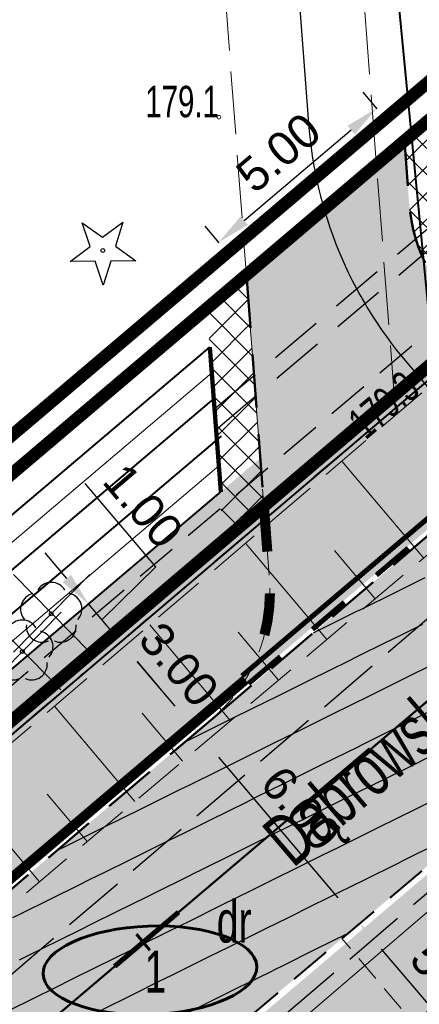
# Model space of a CAD drawing. Header units: metres. Extents: x 7429064 to 7431133, y 5709479 to 5714472.
# Tile 43 of 176: x 7429425.96 to 7429435.49, y 5709790.62 to 5709814.12. Entities that reach past the tile are written whole.
import ezdxf
from ezdxf.enums import TextEntityAlignment as Align

# ---------------------------------------------------------------- set-up
doc = ezdxf.new("R2010")
doc.units = ezdxf.units.M
for name, pattern in [('1', [0]), ('12', [3, 1, -1, 0, -1]), ('2_BUBZ02', [1.75, 1.25, -0.5]), ('2_KTCR01', [1.5, 1, -0.5]), ('2_KTJZ01', [2, 1.5, -0.5]), ('2_KTPL01', [2, 1.5, -0.5]), ('3_1', [0]), ('3_BUBZ02', [1.75, 1.25, -0.5]), ('3_BUBZ02G', [1.75, 1.25, -0.5]), ('3_KTJZ01', [2, 1.5, -0.5]), ('3_KTPL01', [2, 1.5, -0.5]), ('4_KTJZ01', [2, 1.5, -0.5]), ('4_SUPW_01', [0]), ('7_1', [0]), ('7_SUPW_01', [0]), ('ACAD_ISO03W100', [30, 12, -18]), ('CENTER2', [1.125, 0.75, -0.125, 0.125, -0.125]), ('DASHED', [19.05, 12.7, -6.35]), ('DASHED2', [0.375, 0.25, -0.125]), ('HIDDEN', [0.375, 0.25, -0.125]), ('KRESKOWA', [19.05, 12.7, -6.35])]:
    doc.linetypes.add(name, pattern=pattern)
for name, color, linetype, lineweight in [('#proj. światłowód', 1, '2_KTCR01', 18), ('_1_HECZ_BITUM', 7, 'DASHED2', 18), ('_D_7_PAS DROGOWY-LINIA ROZGR TEREN INW', 222, 'HIDDEN', 50), ('_D_7_PAS DROGOWY_PODZIAL', 1, 'Continuous', 50), ('_D_7_TEREN NIEZBEDNY DLA OB_BUD', 252, 'HIDDEN', 50), ('_D_8_Wymiary', 7, 'Continuous', 20), ('_skarpy', 84, 'Continuous', 40), ('_wycinka_ZUDP', 1, 'Continuous', 30), ('BUBZ_L_1', 252, '2_BUBZ02', 18), ('D_1_KOCIE OCZKA', 7, 'Continuous', 50), ('D_1_LINIA_KRAWĘŻNIK_BET_20_30 WYN 0-2 CM', 5, 'HIDDEN', 40), ('D_1_LINIA_PALISADA_60 CM', 5, 'Continuous', 50), ('Dr-Krawędż nawierzchni', 250, 'DASHED2', 18), ('Dr-przepust', 32, 'ZYGZAK', 30), ('DZIAŁKI_ZRID', 5, 'ACAD_ISO03W100', 60), ('gaPoziome', 7, 'Continuous', 30), ('GMINA_L_0', 252, '12', 35), ('KRAWĘŻNIK BETONOWY 12_25 WYN 0 CM', 250, 'DASHED', 50), ('KTJZ_L_0', 252, '2_KTJZ01', 30), ('KTJZ_L_0_a', 252, '4_KTJZ01', 18), ('KTPL_L_0', 252, '2_KTPL01', 30), ('KTUL_E_T_0', 252, 'Continuous', 25), ('RTPW_T_0', 252, 'Continuous', 15), ('RTPW_T_0_a', 252, 'Continuous', 15), ('skarpa', 82, 'ŚLADY', 20), ('SUPW_L_0', 252, '4_SUPW_01', 18)]:
    doc.layers.add(name, color=color, linetype=linetype, lineweight=lineweight)
for name, color, linetype in [('_1_Mapa', 7, 'Continuous'), ('_1_X-REFY', 7, 'Continuous'), ('C-DROGI-SYTUACJA-ETYKIETY', 7, 'Continuous'), ('C-TEREN', 7, 'Continuous'), ('D_1_LINIA_OPIS_ZJAZDY', 7, 'Continuous'), ('zzz.gaHSDomyslna', 7, 'Continuous')]:
    doc.layers.add(name, color=color, linetype=linetype)
doc.layers.add('_Brudnopis', color=22, linetype='Continuous', lineweight=50, plot=False)
for name, color, linetype, lineweight, true_color, transparency in [('D_2_HECZ_DROGI KOSTKA', 7, 'Continuous', 13, 0xffbea8, 0.3), ('D_2_HECZ_JEZDNIA KR3- NOWA KONSTRUKCJA', 7, 'Continuous', 13, 0x99e6ff, 0.3), ('D_2_HECZ_JEZDNIA KR3- NOWA KONSTRUKCJA G4', 7, 'Continuous', 13, 0xbdbdbd, 0.3)]:
    doc.layers.add(name, color=color, linetype=linetype, lineweight=lineweight, true_color=true_color, transparency=transparency)
doc.layers.add('D_2_HECZ_ZJAZDY - KOSTKA BET', color=214, linetype='Continuous', lineweight=13, transparency=0.3)
for name, color, linetype, lineweight, true_color in [('DZIALKA_L_0', 7, '1', 40, 0x008000), ('DZIALKA_T_0', 7, 'Continuous', 40, 0x008000), ('HECZ DROGI ROWEROWE', 7, 'Continuous', 13, 0xff8a8a), ('OBOP_T_0_a', 7, 'Continuous', 30, 0x008000), ('OBOP_T_1_a', 7, 'Continuous', 30, 0x008000), ('UZYTKI_T_0', 7, 'Continuous', 18, 0x008000)]:
    doc.layers.add(name, color=color, linetype=linetype, lineweight=lineweight, true_color=true_color)
doc.styles.add('major_arial', font='arial.ttf')
doc.linetypes.add('ZYGZAK', pattern='A,0.00254,-5.08,[131,ltypeshp.shx,S=5.08,R=0,X=-5.08,Y=0],-10.16,[131,ltypeshp.shx,S=5.08,R=180,X=5.08,Y=0],-5.08', length=20.32254)
doc.linetypes.add('ŚLADY', pattern='A,3.81,[130,ltypeshp.shx,S=6.35,R=0,X=0,Y=0],3.81', length=7.62)
doc.dimstyles.new('major_500', dxfattribs={"dimtxt": 0.8, "dimasz": 0.8, "dimexe": 0.5, "dimexo": 1, "dimgap": 0.3, "dimtad": 1, "dimzin": 1, "dimdsep": 46, "dimtxsty": 'major_arial', "dimcen": 0, "dimse1": 1, "dimse2": 1, "dimaunit": 1, "dimadec": 1, "dimazin": 0, "dimtfac": 1, "dimtix": 1, "dimtmove": 0, "dimatfit": 3, "dimfxl": 2, "dimfxlon": 1, "dimtolj": 1, "dimarcsym": 0})

# ---------------------------------------------------------------- blocks, each defined once
blk = doc.blocks.new('*D16')
at = {"layer": '_D_8_Wymiary', "color": 0, "lineweight": -2, "transparency": 16777216}
for p, q in [((7429443.857, 5709795.611), (7429442.655, 5709797.027)), ((7429416.901, 5709774.519), (7429442.369, 5709796.128)), ((7429417.169, 5709772.966), (7429415.967, 5709774.382))]:
    blk.add_line(p, q, dxfattribs=at)
at = {"layer": '_D_8_Wymiary', "color": 0, "transparency": 16777216}
for points in [[(7429442.282, 5709796.23), (7429442.455, 5709796.026), (7429442.979, 5709796.646)], [(7429416.815, 5709774.62), (7429416.987, 5709774.417), (7429416.291, 5709774.001)]]:
    blk.add_solid(points, dxfattribs=at)
at = {"layer": 'Defpoints', "color": 0, "transparency": 16777216}
for p in [(7429442.979, 5709796.646), (7429444.504, 5709794.848), (7429417.816, 5709772.204)]:
    blk.add_point(p, dxfattribs=at)
at = {"layer": '_D_8_Wymiary', "color": 0, "transparency": 16777216, "insert": (7429428.744, 5709786.373), "char_height": 0.8, "attachment_point": 5, "rotation": 40.3144, "style": 'major_arial'}
blk.add_mtext('\\A1;14szt.x2.50\\P35.00', dxfattribs=at)
blk = doc.blocks.new('*D37')
at = {"layer": '_D_8_Wymiary', "color": 0, "lineweight": -2, "transparency": 16777216}
for p, q in [((7429434.488, 5709811.989), (7429434.151, 5709812.385)), ((7429431.315, 5709809.323), (7429433.865, 5709811.487)), ((7429430.718, 5709808.791), (7429430.382, 5709809.187))]:
    blk.add_line(p, q, dxfattribs=at)
at = {"layer": '_D_8_Wymiary', "color": 0, "transparency": 16777216}
for points in [[(7429433.778, 5709811.588), (7429433.951, 5709811.385), (7429434.475, 5709812.004)], [(7429431.229, 5709809.425), (7429431.402, 5709809.222), (7429430.705, 5709808.806)]]:
    blk.add_solid(points, dxfattribs=at)
at = {"layer": 'Defpoints', "color": 0, "transparency": 16777216}
for p in [(7429434.475, 5709812.004), (7429435.135, 5709811.226), (7429431.365, 5709808.028)]:
    blk.add_point(p, dxfattribs=at)
at = {"layer": '_D_8_Wymiary', "color": 0, "transparency": 16777216, "insert": (7429432.132, 5709810.945), "char_height": 0.8, "attachment_point": 5, "rotation": 40.3144, "style": 'major_arial'}
blk.add_mtext('\\A1;5.00', dxfattribs=at)
blk = doc.blocks.new('*D41')
at = {"layer": '_D_8_Wymiary', "color": 0, "lineweight": -2, "transparency": 16777216}
for p, q in [((7429430.185, 5709797.125), (7429429.803, 5709796.802)), ((7429430.702, 5709796.515), (7429433.549, 5709793.16)), ((7429434.067, 5709792.55), (7429433.685, 5709792.226))]:
    blk.add_line(p, q, dxfattribs=at)
at = {"layer": '_D_8_Wymiary', "color": 0, "transparency": 16777216}
for points in [[(7429430.804, 5709796.601), (7429430.601, 5709796.429), (7429430.185, 5709797.125)], [(7429433.651, 5709793.246), (7429433.447, 5709793.074), (7429434.067, 5709792.55)]]:
    blk.add_solid(points, dxfattribs=at)
at = {"layer": 'Defpoints', "color": 0, "transparency": 16777216}
for p in [(7429430.299, 5709797.222), (7429434.395, 5709792.829), (7429434.067, 5709792.55)]:
    blk.add_point(p, dxfattribs=at)
at = {"layer": '_D_8_Wymiary', "color": 0, "transparency": 16777216, "insert": (7429432.666, 5709795.296), "char_height": 0.8, "attachment_point": 5, "rotation": 310.3144, "style": 'major_arial'}
blk.add_mtext('\\A1;6.00', dxfattribs=at)
blk = doc.blocks.new('*D42')
at = {"layer": '_D_8_Wymiary', "color": 0, "lineweight": -2, "transparency": 16777216}
for p, q in [((7429434.067, 5709792.55), (7429433.685, 5709792.226)), ((7429434.584, 5709791.94), (7429436.784, 5709789.347)), ((7429437.302, 5709788.737), (7429436.92, 5709788.414))]:
    blk.add_line(p, q, dxfattribs=at)
at = {"layer": '_D_8_Wymiary', "color": 0, "transparency": 16777216}
for points in [[(7429434.686, 5709792.026), (7429434.483, 5709791.854), (7429434.067, 5709792.55)], [(7429436.886, 5709789.434), (7429436.682, 5709789.261), (7429437.302, 5709788.737)]]:
    blk.add_solid(points, dxfattribs=at)
at = {"layer": 'Defpoints', "color": 0, "transparency": 16777216}
for p in [(7429434.395, 5709792.829), (7429437.838, 5709789.192), (7429437.302, 5709788.737)]:
    blk.add_point(p, dxfattribs=at)
at = {"layer": '_D_8_Wymiary', "color": 0, "transparency": 16777216, "insert": (7429436.224, 5709791.102), "char_height": 0.8, "attachment_point": 5, "rotation": 310.3144, "style": 'major_arial'}
blk.add_mtext('\\A1;5.00', dxfattribs=at)
blk = doc.blocks.new('*D56')
at = {"layer": '_D_8_Wymiary', "color": 0, "lineweight": -2, "transparency": 16777216}
for p, q in [((7429428.244, 5709799.413), (7429428.625, 5709799.736)), ((7429429.667, 5709797.735), (7429428.761, 5709798.803)), ((7429430.185, 5709797.125), (7429429.803, 5709796.802))]:
    blk.add_line(p, q, dxfattribs=at)
at = {"layer": '_D_8_Wymiary', "color": 0, "transparency": 16777216}
for points in [[(7429428.863, 5709798.889), (7429428.66, 5709798.716), (7429428.244, 5709799.413)], [(7429429.769, 5709797.821), (7429429.565, 5709797.649), (7429430.185, 5709797.125)]]:
    blk.add_solid(points, dxfattribs=at)
at = {"layer": 'Defpoints', "color": 0, "transparency": 16777216}
for p in [(7429428.214, 5709799.387), (7429428.244, 5709799.413), (7429430.299, 5709797.222)]:
    blk.add_point(p, dxfattribs=at)
at = {"layer": '_D_8_Wymiary', "color": 0, "transparency": 16777216, "insert": (7429429.755, 5709798.727), "char_height": 0.8, "attachment_point": 5, "rotation": 310.3144, "style": 'major_arial'}
blk.add_mtext('\\A1;3.00', dxfattribs=at)
blk = doc.blocks.new('*D57')
at = {"layer": '_D_8_Wymiary', "color": 0, "lineweight": -2, "transparency": 16777216}
for p, q in [((7429429.203, 5709801.065), (7429427.521, 5709803.047)), ((7429427.079, 5709800.785), (7429426.562, 5709801.395)), ((7429427.92, 5709799.794), (7429429.203, 5709801.065)), ((7429427.597, 5709800.175), (7429427.978, 5709800.499)), ((7429428.244, 5709799.413), (7429427.597, 5709800.175)), ((7429428.244, 5709799.413), (7429427.597, 5709800.175)), ((7429428.244, 5709799.413), (7429428.625, 5709799.736)), ((7429428.761, 5709798.803), (7429429.279, 5709798.193))]:
    blk.add_line(p, q, dxfattribs=at)
at = {"layer": '_D_8_Wymiary', "color": 0, "transparency": 16777216}
for points in [[(7429427.181, 5709800.871), (7429426.978, 5709800.699), (7429427.597, 5709800.175)], [(7429428.863, 5709798.889), (7429428.66, 5709798.716), (7429428.244, 5709799.413)]]:
    blk.add_solid(points, dxfattribs=at)
at = {"layer": 'Defpoints', "color": 0, "transparency": 16777216}
for p in [(7429427.578, 5709800.159), (7429427.597, 5709800.175), (7429428.214, 5709799.387)]:
    blk.add_point(p, dxfattribs=at)
at = {"layer": '_D_8_Wymiary', "color": 0, "transparency": 16777216, "insert": (7429428.902, 5709802.514), "char_height": 0.8, "attachment_point": 5, "rotation": 310.3144, "style": 'major_arial'}
blk.add_mtext('\\A1;1.00', dxfattribs=at)
blk = doc.blocks.new('A$C59100B2D')
at = {"layer": '_wycinka_ZUDP'}
for points in [[(0.701, -0.713), (-0.701, 0.713)], [(-0.7, -0.713), (0.701, 0.713)]]:
    blk.add_lwpolyline(points, dxfattribs=at)
blk = doc.blocks.new('4_OBOP02_01')
at = {"linetype": 'Continuous'}
blk.add_circle((0, 0), 0.045, dxfattribs=at)
for centre, start, end in [((0, 0.375), 30.1401, 149.8599), ((-0.357, 0.116), 102.1445, 221.86), ((0.357, 0.116), 318.14, 77.8555), ((-0.22, -0.303), 174.1482, 293.8542), ((0.22, -0.303), 246.1458, 5.8518)]:
    blk.add_arc(centre, 0.375, start, end, dxfattribs=at)
blk = doc.blocks.new('4_OBOP01_01')
at = {"linetype": 'Continuous'}
for p, q in [((-0.3012, 0.09375), (-0.4937, 0.6621)), ((-0.4937, 0.6621), (-0.0039, 0.31545)), ((-0.0039, 0.31545), (0.4771, 0.67415)), ((0.4771, 0.67415), (0.2988, 0.1012)), ((-0.78225, -0.26495), (-0.3012, 0.09375)), ((0.2988, 0.1012), (0.7886, -0.24545)), ((-0.18225, -0.2575), (-0.78225, -0.26495)), ((0.01025, -0.82585), (-0.18225, -0.2575)), ((0.1886, -0.2529), (0.01025, -0.82585)), ((0.7886, -0.24545), (0.1886, -0.2529))]:
    blk.add_line(p, q, dxfattribs=at)
blk.add_circle((0, 0), 0.045, dxfattribs=at)
blk = doc.blocks.new('4_RTPW01')
at = {"linetype": 'Continuous'}
blk.add_circle((0, 0), 0.045, dxfattribs=at)
blk = doc.blocks.new('X-ref_MDCP_Szara')
at = {"layer": 'BUBZ_L_1', "linetype": '3_BUBZ02'}
blk.add_line((7429435.55, 5709805.21), (7429412.15, 5709785.26), dxfattribs=at)
at = {"layer": 'BUBZ_L_1', "linetype": '3_1'}
for p, q in [((7429435.592, 5709801.272), (7429433.643, 5709803.584)), ((7429433.284, 5709799.325), (7429431.344, 5709801.625)), ((7429434.436, 5709800.297), (7429433.464, 5709801.45)), ((7429430.987, 5709797.388), (7429429.058, 5709799.676)), ((7429432.134, 5709798.355), (7429431.167, 5709799.502)), ((7429428.703, 5709795.462), (7429426.785, 5709797.737)), ((7429429.844, 5709796.424), (7429428.882, 5709797.565)), ((7429426.431, 5709793.546), (7429424.523, 5709795.809)), ((7429427.566, 5709794.503), (7429426.609, 5709795.637))]:
    blk.add_line(p, q, dxfattribs=at)
at = {"layer": 'BUBZ_L_1', "linetype": '3_BUBZ02G'}
blk.add_line((7429414.08, 5709783.13), (7429437.25, 5709802.67), dxfattribs=at)
at = {"layer": 'DZIALKA_L_0', "linetype": '1'}
for q in [(7429432.35, 5709842.052), (7429307.84, 5709696.73)]:
    blk.add_line((7429435.86, 5709805.65), q, dxfattribs=at)
at = {"layer": 'GMINA_L_0', "linetype": '12'}
blk.add_line((7429307.84, 5709696.73), (7429435.86, 5709805.65), dxfattribs=at)
at = {"layer": 'KTJZ_L_0', "linetype": '3_KTJZ01'}
for p, q in [((7429414.99, 5709782.12), (7429437.99, 5709801.8)), ((7429441.05, 5709797.87), (7429418.51, 5709778.57))]:
    blk.add_line(p, q, dxfattribs=at)
at = {"layer": 'KTJZ_L_0_a', "linetype": '4_KTJZ01'}
for p, q in [((7429429.337, 5709834.82), (7429431.806, 5709802.201)), ((7429434.914, 5709804.845), (7429432.625, 5709834.82)), ((7429431.806, 5709802.201), (7429434.914, 5709804.845))]:
    blk.add_line(p, q, dxfattribs=at)
at = {"layer": 'KTPL_L_0', "linetype": '3_KTPL01'}
blk.add_line((7429441.05, 5709797.87), (7429418.51, 5709778.57), dxfattribs=at)
at = {"layer": 'SUPW_L_0', "linetype": '7_SUPW_01'}
blk.add_line((7429369.46, 5709736.3), (7429593.18, 5709927.23), dxfattribs=at)
at = {"layer": 'SUPW_L_0', "linetype": '7_1'}
blk.add_line((7429369.46, 5709736.3), (7429593.18, 5709927.23), dxfattribs=at)
at = {"layer": 'OBOP_T_0_a'}
blk.add_blockref('4_OBOP01_01', (7429427.94, 5709808.61), dxfattribs=at)
at = {"layer": 'OBOP_T_1_a'}
for p in [(7429426.71, 5709799.94), (7429426.02, 5709799.04)]:
    blk.add_blockref('4_OBOP02_01', p, dxfattribs=at)
at = {"layer": 'RTPW_T_0_a'}
blk.add_blockref('4_RTPW01', (7429430.71, 5709811.79), dxfattribs=at)
at = {"layer": 'DZIALKA_T_0', "width": 0.7}
blk.add_text('1', height=1, dxfattribs=at).set_placement((7429428.935, 5709791.9), align=Align.TOP_LEFT)
at = {"layer": 'KTUL_E_T_0', "width": 0.7}
blk.add_text('Dąbrowska', height=1.25, rotation=40.5459, dxfattribs=at).set_placement((7429434.398, 5709796.117), align=Align.MIDDLE)
at = {"layer": 'RTPW_T_0', "width": 0.7}
blk.add_text('179.3', height=0.75, rotation=40.2599, dxfattribs=at).set_placement((7429435.55, 5709805.21), align=Align.RIGHT)
at = {"layer": 'RTPW_T_0_a', "width": 0.7}
blk.add_text('179.1', height=0.75, dxfattribs=at).set_placement((7429430.71, 5709811.79), align=Align.RIGHT)
at = {"layer": 'UZYTKI_T_0', "width": 0.7}
blk.add_text('dr', height=1, dxfattribs=at).set_placement((7429430.657, 5709793.095), align=Align.TOP_LEFT)
blk = doc.blocks.new('X-ref_Oświetlenie i teletechnika')
at = {"layer": '#proj. światłowód', "lineweight": 30, "flags": 128}
blk.add_lwpolyline([(7429617.95, 5709967.85), (7429611.163, 5709956.371), (7429573.165, 5709923.859), (7429535.247, 5709891.397), (7429497.339, 5709858.957), (7429459.29, 5709826.673), (7429421.225, 5709794.375), (7429383.144, 5709762.063), (7429345.12, 5709729.801), (7429305.765, 5709699.935), (7429266.407, 5709683.285), (7429226.48, 5709664.88)], dxfattribs=at)
blk = doc.blocks.new('gaHSPos')
at = {"color": 0, "linetype": 'Continuous', "lineweight": 0}
blk.add_point((0, 0), dxfattribs=at)
blk = doc.blocks.new('*U213')
at = {"layer": 'zzz.gaHSDomyslna', "color": 140}
for points in [[(9.326, 8.07, 0.12, 0.12, 0), (-0.078, 0.092, 0.12, 0.12, 0)], [(7.703, 6.378, 0.12, 0.12, 0), (8.465, 7.025, 0.12, 0.12, 0)], [(6.178, 5.084, 0.12, 0.12, 0), (6.94, 5.731, 0.12, 0.12, 0)], [(4.653, 3.79, 0.12, 0.12, 0), (5.415, 4.437, 0.12, 0.12, 0)], [(3.128, 2.496, 0.12, 0.12, 0), (3.89, 3.143, 0.12, 0.12, 0)], [(1.603, 1.202, 0.12, 0.12, 0), (2.365, 1.849, 0.12, 0.12, 0)], [(0.078, -0.092, 0.12, 0.12, 0), (0.84, 0.555, 0.12, 0.12, 0)]]:
    blk.add_lwpolyline(points, format="xyseb", dxfattribs=at)
at = {"color": 140}
for p in [(9.403, 7.979), (0, 0)]:
    blk.add_blockref('gaHSPos', p, dxfattribs=at)
blk = doc.blocks.new('*U215')
at = {"layer": 'zzz.gaHSDomyslna', "color": 140}
for points in [[(0, 0, 0.24, 0.24, 0), (0.075, -0.997, 0.24, 0.24, 0)], [(0.137, -1.995, 0.24, 0.24, -0.062582), (0.006, -2.984, 0.24, 0.24, 0)]]:
    blk.add_lwpolyline(points, format="xyseb", dxfattribs=at)
at = {"color": 140}
for p in [(0, 0), (-0.286, -3.758)]:
    blk.add_blockref('gaHSPos', p, dxfattribs=at)
blk = doc.blocks.new('*U220')
at = {"layer": 'zzz.gaHSDomyslna', "color": 140}
for points in [[(27.45, 23.291, 0.12, 0.12, 0), (28.975, 24.585, 0.12, 0.12, 0)], [(22.875, 19.409, 0.12, 0.12, 0), (24.4, 20.703, 0.12, 0.12, 0)]]:
    blk.add_lwpolyline(points, format="xyseb", dxfattribs=at)
blk = doc.blocks.new('*U212')
at = {"layer": 'zzz.gaHSDomyslna', "color": 140}
blk.add_lwpolyline([(0, 0, 0.24, 0.24, 0.067069), (48.758, 31.23, 0.24, 0.24, 0), (144.584, 112.538, 0.24, 0.24, 0)], format="xyseb", dxfattribs=at)
at = {"color": 140}
blk.add_blockref('gaHSPos', (144.584, 112.538), dxfattribs=at)
blk = doc.blocks.new('spearator')
at = {"layer": 'D_1_KOCIE OCZKA'}
h = blk.add_hatch(color=12, dxfattribs=at)
h.dxf.hatch_style = 1
edge = h.paths.add_edge_path()
edge.add_line((7429810.877, 5710121.625), (7429811.641, 5710122.271))
edge.add_arc((7429811.592, 5710122.328), 0.075, 310.2315, 490.2315)
edge.add_line((7429811.544, 5710122.386), (7429810.781, 5710121.74))
edge.add_arc((7429810.829, 5710121.683), 0.075, 130.2315, 310.2315)
at = {"layer": 'D_1_KOCIE OCZKA', "lineweight": 18, "flags": 128}
blk.add_lwpolyline([(7429810.877, 5710121.625), (7429811.641, 5710122.271, 1), (7429811.544, 5710122.386), (7429810.781, 5710121.74, 1)], format="xyb", close=True, dxfattribs=at)
blk = doc.blocks.new('X-ref_SOR')
at = {"layer": 'D_1_KOCIE OCZKA', "rotation": 0.06988272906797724}
for p in [(6589.759, -9381.785), (6586.25, -9384.76)]:
    blk.add_blockref('spearator', p, dxfattribs=at)
at = {"layer": 'gaPoziome'}
for name, p in [('*U220', (7429405.348, 5709772.117)), ('*U213', (7429431.338, 5709798.366)), ('*U215', (7429431.79, 5709802.421)), ('*U212', (7429286.754, 5709685.827))]:
    blk.add_blockref(name, p, dxfattribs=at)
blk = doc.blocks.new('x-ref_warstwice')
at = {"layer": 'C-TEREN', "color": 46, "linetype": 'Continuous', "lineweight": 30}
for p, q in [((7429435.08, 5709799.45, 179.9), (7429435.574, 5709799.695, 179.9)), ((7429434.65, 5709799.237, 179.9), (7429435.08, 5709799.45, 179.9)), ((7429434.073, 5709798.951, 179.9), (7429434.65, 5709799.237, 179.9)), ((7429433.727, 5709798.78, 179.9), (7429434.073, 5709798.951, 179.9)), ((7429432.804, 5709798.323, 179.9), (7429433.434, 5709798.635, 179.9)), ((7429433.434, 5709798.635, 179.9), (7429433.727, 5709798.78, 179.9)), ((7429432.059, 5709797.954, 179.9), (7429432.804, 5709798.323, 179.9)), ((7429431.052, 5709797.455, 179.9), (7429431.88, 5709797.865, 179.9)), ((7429431.88, 5709797.865, 179.9), (7429432.059, 5709797.954, 179.9)), ((7429430.876, 5709797.368, 179.9), (7429430.957, 5709797.408, 179.9)), ((7429430.957, 5709797.408, 179.9), (7429431.052, 5709797.455, 179.9)), ((7429430.034, 5709796.95, 179.9), (7429430.876, 5709797.368, 179.9)), ((7429429.902, 5709796.885, 179.9), (7429430.034, 5709796.95, 179.9)), ((7429435.965, 5709794.474, 180), (7429435.115, 5709794.053, 180)), ((7429434.959, 5709793.975, 180), (7429434.192, 5709793.595, 180)), ((7429435.115, 5709794.053, 180), (7429434.959, 5709793.975, 180)), ((7429434.192, 5709793.595, 180), (7429433.543, 5709793.274, 180)), ((7429433.543, 5709793.274, 180), (7429433.269, 5709793.138, 180)), ((7429432.945, 5709792.977, 180), (7429432.345, 5709792.68, 180)), ((7429433.269, 5709793.138, 180), (7429432.945, 5709792.977, 180)), ((7429432.345, 5709792.68, 180), (7429431.837, 5709792.429, 180)), ((7429431.422, 5709792.223, 180), (7429430.931, 5709791.98, 180)), ((7429431.837, 5709792.429, 180), (7429431.422, 5709792.223, 180)), ((7429430.499, 5709791.766, 180), (7429429.925, 5709791.481, 180)), ((7429430.931, 5709791.98, 180), (7429430.499, 5709791.766, 180)), ((7429429.575, 5709791.308, 180), (7429429.279, 5709791.162, 180)), ((7429429.925, 5709791.481, 180), (7429429.575, 5709791.308, 180)), ((7429429.279, 5709791.162, 180), (7429428.652, 5709790.851, 180)), ((7429428.652, 5709790.851, 180), (7429427.911, 5709790.484, 180))]:
    blk.add_line(p, q, dxfattribs=at)
at = {"layer": 'C-TEREN', "color": 42, "linetype": 'HIDDEN', "lineweight": 25, "ltscale": 10}
for points, elevation in [([(7429432.969, 5709799.487), (7429433.072, 5709799.538), (7429433.08, 5709799.543), (7429433.09, 5709799.548), (7429434.004, 5709800), (7429434.097, 5709800.046), (7429434.927, 5709800.457), (7429435.63, 5709800.806)], 179.88), ([(7429436.062, 5709798.854), (7429435.297, 5709798.475), (7429435.055, 5709798.355), (7429434.374, 5709798.018), (7429433.797, 5709797.732), (7429433.451, 5709797.56), (7429433.042, 5709797.357), (7429432.527, 5709797.103), (7429432.035, 5709796.859), (7429431.604, 5709796.645), (7429431.239, 5709796.464), (7429430.681, 5709796.188), (7429430.021, 5709795.861), (7429429.757, 5709795.73), (7429429.534, 5709795.62), (7429428.834, 5709795.273), (7429428.008, 5709794.864), (7429427.911, 5709794.816), (7429427.001, 5709794.365), (7429426.987, 5709794.358), (7429426.976, 5709794.352), (7429426.835, 5709794.283)], 179.92), ([(7429435.944, 5709797.712), (7429435.031, 5709797.26), (7429435.021, 5709797.255), (7429435.013, 5709797.251), (7429434.91, 5709797.2), (7429434.16, 5709796.828), (7429434.098, 5709796.798), (7429434.024, 5709796.761), (7429433.174, 5709796.34), (7429433.018, 5709796.262), (7429432.251, 5709795.883), (7429431.602, 5709795.561), (7429431.328, 5709795.425), (7429431.004, 5709795.265), (7429430.404, 5709794.968), (7429429.896, 5709794.716), (7429429.481, 5709794.511), (7429428.99, 5709794.268), (7429428.558, 5709794.053), (7429427.984, 5709793.769), (7429427.634, 5709793.596), (7429427.338, 5709793.449), (7429426.711, 5709793.138), (7429425.97, 5709792.771), (7429425.788, 5709792.681)], 179.94), ([(7429435.668, 5709796.493), (7429435.375, 5709796.347), (7429434.745, 5709796.035), (7429434, 5709795.666), (7429433.821, 5709795.578), (7429432.993, 5709795.167), (7429432.898, 5709795.12), (7429432.817, 5709795.08), (7429431.975, 5709794.663), (7429431.843, 5709794.598), (7429431.051, 5709794.205), (7429430.259, 5709793.813), (7429430.128, 5709793.748), (7429429.973, 5709793.671), (7429429.205, 5709793.291), (7429428.966, 5709793.173), (7429428.281, 5709792.833), (7429427.701, 5709792.546), (7429427.358, 5709792.376), (7429426.953, 5709792.175), (7429426.435, 5709791.918), (7429425.946, 5709791.676)], 179.96), ([(7429435.738, 5709795.444), (7429435.392, 5709795.273), (7429434.983, 5709795.07), (7429434.468, 5709794.815), (7429433.976, 5709794.571), (7429433.545, 5709794.358), (7429433.18, 5709794.177), (7429432.622, 5709793.9), (7429431.962, 5709793.574), (7429431.698, 5709793.443), (7429431.475, 5709793.332), (7429430.775, 5709792.986), (7429429.949, 5709792.576), (7429429.852, 5709792.528), (7429428.942, 5709792.078), (7429428.928, 5709792.071), (7429428.917, 5709792.065), (7429428.776, 5709791.995), (7429428.064, 5709791.643), (7429428.005, 5709791.613), (7429427.935, 5709791.579), (7429427.082, 5709791.156), (7429426.928, 5709791.08), (7429426.158, 5709790.698), (7429425.506, 5709790.375)], 179.98), ([(7429433.784, 5709792.31), (7429432.992, 5709791.918), (7429432.2, 5709791.526), (7429432.069, 5709791.461), (7429431.914, 5709791.384), (7429431.146, 5709791.003), (7429430.907, 5709790.885), (7429430.222, 5709790.546), (7429429.642, 5709790.258), (7429429.299, 5709790.088), (7429428.894, 5709789.888), (7429428.376, 5709789.631), (7429427.887, 5709789.389), (7429427.452, 5709789.173), (7429427.084, 5709788.991), (7429426.529, 5709788.716), (7429425.873, 5709788.391)], 180.02)]:
    blk.add_lwpolyline(points, dxfattribs=dict(at, elevation=elevation))
blk = doc.blocks.new('AeccTickLine')
at = {"color": 0, "linetype": 'ByBlock', "lineweight": -2}
blk.add_line((0, 1), (0, -1), dxfattribs=at)
blk = doc.blocks.new('OŚ_Dąbrowskiego_1')
at = {"layer": '_D_8_Wymiary', "color": 1, "linetype": 'CENTER2', "lineweight": 35, "flags": 128}
blk.add_lwpolyline([(7429230.998, 5709660.664), (7429273.145, 5709676.622, 0.085629), (7429337.582, 5709714.618), (7429502.301, 5709854.381), (7429714.669, 5710036.139), (7429868.111, 5710165.952)], format="xyb", dxfattribs=at)
at = {"layer": 'C-DROGI-SYTUACJA-ETYKIETY', "color": 7, "linetype": 'Continuous', "lineweight": 60, "xscale": 0.25, "yscale": 0.25, "zscale": 0.25, "rotation": 40.31442587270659}
blk.add_blockref('AeccTickLine', (7429428.902, 5709792.102), dxfattribs=at)

msp = doc.modelspace()

# ---------------------------------------------------------------- hatches: boundary and pattern name
at = {"layer": '_1_HECZ_BITUM', "transparency": 33554687}
h = msp.add_hatch(dxfattribs=at)
h.set_pattern_fill('ANSI37', color=256, scale=0.14)
h.set_pattern_definition([(45, (-1422.07612, -508.54094), (-0.314308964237, 0.314308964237), []), (135, (-1422.07612, -508.54094), (-0.314308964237, -0.314308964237), [])])
edge = h.paths.add_edge_path()
edge.add_line((7429436.829, 5709806.855), (7429437.72, 5709807.61))
edge.add_line((7429437.72, 5709807.61), (7429436.948, 5709808.109))
edge.add_line((7429436.948, 5709808.109), (7429436.244, 5709809.824))
edge.add_line((7429436.244, 5709809.824), (7429436.147, 5709812.085))
edge.add_line((7429436.147, 5709812.085), (7429435.135, 5709811.226))
edge.add_line((7429435.135, 5709811.226), (7429435.274, 5709809.378))
edge.add_arc((7429439.302, 5709810.12), 4.096, 190.431, 232.8556)
h = msp.add_hatch(dxfattribs=at)
h.set_pattern_fill('ANSI37', color=256, scale=0.14)
h.set_pattern_definition([(45, (-1426.8578, -511.61456), (-0.314308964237, 0.314308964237), []), (135, (-1426.8578, -511.61456), (-0.314308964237, -0.314308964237), [])])
h.paths.add_polyline_path([(7429430.786, 5709801.727), (7429431.778, 5709802.569), (7429431.365, 5709808.028), (7429430.431, 5709807.236), (7429430.493, 5709806.304), (7429430.754, 5709802.854)])
at = {"layer": 'D_2_HECZ_DROGI KOSTKA'}
h = msp.add_hatch(color=256, dxfattribs=at)
h.dxf.hatch_style = 1
edge = h.paths.add_edge_path()
edge.add_line((7429442.011, 5709799.094), (7429413.732, 5709775.1))
edge.add_arc((7429414.35, 5709773.198), 2, 40.3144, 107.9828, ccw=False)
edge.add_line((7429415.875, 5709774.491), (7429417.816, 5709772.204))
edge.add_line((7429417.816, 5709772.204), (7429444.504, 5709794.848))
edge.add_line((7429444.504, 5709794.848), (7429442.239, 5709797.517))
edge.add_arc((7429443.383, 5709798.488), 1.5, 156.1564, 220.3144, ccw=False)
at = {"layer": 'D_2_HECZ_JEZDNIA KR3- NOWA KONSTRUKCJA'}
h = msp.add_hatch(color=256, dxfattribs=at)
h.dxf.hatch_style = 1
edge = h.paths.add_edge_path()
edge.add_arc((7429610.557, 5709990.469), 30, 310.559, 314.2935)
edge.add_arc((7429610.557, 5709990.469), 30, 314.2935, 325.3941)
edge.add_line((7429635.249, 5709973.431), (7429635.899, 5709972.672))
edge.add_line((7429635.899, 5709972.672), (7429667.702, 5709999.89))
edge.add_line((7429667.702, 5709999.89), (7429675.246, 5710006.347))
edge.add_line((7429675.246, 5710006.347), (7429712.724, 5710038.423))
edge.add_line((7429712.724, 5710038.423), (7429823.828, 5710132.378))
edge.add_line((7429823.828, 5710132.378), (7429834.316, 5710141.377))
edge.add_line((7429834.316, 5710141.377), (7429846.156, 5710151.524))
edge.add_line((7429846.156, 5710151.524), (7429850.099, 5710146.734))
edge.add_line((7429850.099, 5710146.734), (7429838.187, 5710136.85))
edge.add_line((7429838.187, 5710136.85), (7429827.698, 5710127.833))
edge.add_line((7429827.698, 5710127.833), (7429716.613, 5710033.854))
edge.add_line((7429716.613, 5710033.854), (7429633.474, 5709962.699))
edge.add_arc((7429636.726, 5709958.9), 5, 130.559, 193.2571)
edge.add_line((7429631.859, 5709957.753), (7429636.051, 5709939.958))
edge.add_line((7429636.051, 5709939.958), (7429630.653, 5709938.888))
edge.add_line((7429630.653, 5709938.888), (7429629.491, 5709943.821))
edge.add_arc((7429623.651, 5709942.445), 6, 13.2571, 130.559)
edge.add_line((7429619.749, 5709947.003), (7429619.729, 5709946.986))
edge.add_line((7429619.729, 5709946.986), (7429617.779, 5709949.265))
edge.add_line((7429617.779, 5709949.265), (7429606.383, 5709939.512))
edge.add_line((7429606.383, 5709939.512), (7429594.274, 5709929.149))
edge.add_line((7429594.274, 5709929.149), (7429594.825, 5709928.314))
edge.add_line((7429594.825, 5709928.314), (7429589.708, 5709924.935))
edge.add_arc((7429606.237, 5709899.9), 30, 123.434, 130.559)
edge.add_line((7429586.73, 5709922.692), (7429529.23, 5709873.48))
edge.add_line((7429529.23, 5709873.48), (7429502.179, 5709850.343))
edge.add_line((7429502.179, 5709850.343), (7429339.523, 5709712.33))
edge.add_arc((7429194.822, 5709882.942), 223.711, 294.66533, 310.3021, ccw=False)
edge.add_arc((7429190.304, 5709894.737), 236.317, 290.79615, 294.46753, ccw=False)
edge.add_line((7429274.207, 5709673.816), (7429245.41, 5709663.13))
edge.add_line((7429245.41, 5709663.13), (7429242.106, 5709661.907))
edge.add_line((7429242.106, 5709661.907), (7429240.354, 5709666.717))
edge.add_line((7429240.354, 5709666.717), (7429244.254, 5709668.201))
edge.add_line((7429244.254, 5709668.201), (7429272.082, 5709679.428))
edge.add_arc((7429195.246, 5709882.369), 217, 290.73736, 310.31443)
edge.add_line((7429335.641, 5709716.905), (7429500.355, 5709856.664))
edge.add_line((7429500.355, 5709856.664), (7429629.269, 5709966.997))
edge.add_line((7429629.269, 5709966.997), (7429630.064, 5709967.677))
at = {"layer": 'D_2_HECZ_JEZDNIA KR3- NOWA KONSTRUKCJA G4'}
h = msp.add_hatch(color=256, dxfattribs=at)
h.dxf.hatch_style = 1
edge = h.paths.add_edge_path()
edge.add_line((7429364.863, 5709745.792), (7429431.778, 5709802.569))
edge.add_line((7429431.778, 5709802.569), (7429431.696, 5709803.653))
edge.add_line((7429431.696, 5709803.653), (7429333.053, 5709719.955))
edge.add_arc((7429195.246, 5709882.369), 213, 294.72333, 310.31443, ccw=False)
edge.add_line((7429284.33, 5709688.893), (7429284.698, 5709688.094))
edge.add_arc((7429195.216, 5709882.43), 213.948, 294.72369, 310.31054)
edge.add_line((7429333.625, 5709719.284), (7429364.863, 5709745.792))
at = {"layer": 'D_2_HECZ_ZJAZDY - KOSTKA BET', "transparency": 33554508}
h = msp.add_hatch(color=256, dxfattribs=at)
h.dxf.hatch_style = 1
edge = h.paths.add_edge_path()
edge.add_line((7429431.778, 5709802.569), (7429436.829, 5709806.854))
edge.add_arc((7429439.235, 5709810.05), 4, 184.3281, 233.0231, ccw=False)
edge.add_line((7429435.246, 5709809.748), (7429435.135, 5709811.226))
edge.add_line((7429435.135, 5709811.226), (7429431.365, 5709808.028))
edge.add_line((7429431.365, 5709808.028), (7429431.778, 5709802.569))
at = {"layer": 'HECZ DROGI ROWEROWE'}
h = msp.add_hatch(color=256, dxfattribs=at)
h.dxf.hatch_style = 1
edge = h.paths.add_edge_path()
edge.add_arc((7429796.82, 5710136.433), 20.404, 308.0322, 334.2528)
edge.add_arc((7429835.93, 5710116.897), 23.318, 143.7897, 152.7624, ccw=False)
edge.add_arc((7429839.325, 5710112.767), 28.527, 132.1511, 141.1238, ccw=False)
edge.add_line((7429820.181, 5710133.917), (7429834.124, 5710145.713))
edge.add_arc((7429837.354, 5710141.896), 5, 102.0154, 130.2315, ccw=False)
edge.add_line((7429836.313, 5710146.786), (7429842.063, 5710148.01))
edge.add_line((7429842.063, 5710148.01), (7429845.234, 5710150.73))
edge.add_line((7429845.234, 5710150.73), (7429843.045, 5710150.264))
edge.add_arc((7429842.629, 5710152.22), 2, 169.0596, 282.0154, ccw=False)
edge.add_line((7429840.665, 5710152.6), (7429846.908, 5710184.895))
edge.add_arc((7429848.38, 5710184.61), 1.5, 109.3988, 169.0596, ccw=False)
edge.add_line((7429847.882, 5710186.025), (7429848.854, 5710186.367))
edge.add_line((7429848.854, 5710186.367), (7429847.265, 5710191.424))
edge.add_line((7429847.265, 5710191.424), (7429846.903, 5710192.479))
edge.add_line((7429846.903, 5710192.479), (7429845.675, 5710198.449))
edge.add_arc((7429825.958, 5710195.082), 20.002, -10.9391, 9.6882, ccw=False)
edge.add_line((7429845.597, 5710191.287), (7429839.403, 5710159.242))
edge.add_arc((7429819.766, 5710163.038), 20, 310.2315, 349.0596, ccw=False)
edge.add_line((7429832.684, 5710147.769), (7429817.64, 5710135.042))
edge.add_arc((7429832.495, 5710117.483), 23, 130.2315, 151.7604)
edge.add_arc((7429794.613, 5710137.829), 20, 310.2315, 331.7604, ccw=False)
edge.add_line((7429807.531, 5710122.56), (7429710.78, 5710040.708))
edge.add_line((7429710.78, 5710040.708), (7429674.341, 5710009.522))
edge.add_arc((7429663.288, 5710022.437), 17, 303.434, 310.559, ccw=False)
edge.add_line((7429672.654, 5710008.25), (7429665.175, 5710003.312))
edge.add_arc((7429654.155, 5710020.002), 20, 287.2523, 303.434, ccw=False)
edge.add_line((7429660.087, 5710000.902), (7429655.396, 5709999.445))
edge.add_arc((7429662.069, 5709977.958), 22.5, 107.2523, 130.559)
edge.add_line((7429647.439, 5709995.052), (7429638.424, 5709987.337))
edge.add_arc((7429653.054, 5709970.242), 22.5, 130.559, 144.5953)
edge.add_line((7429634.715, 5709983.278), (7429621.962, 5709965.306))
edge.add_arc((7429606.364, 5709977.009), 19.5, 310.559, 323.1201, ccw=False)
edge.add_line((7429619.043, 5709962.194), (7429498.409, 5709858.948))
edge.add_line((7429498.409, 5709858.948), (7429409.747, 5709783.718))
edge.add_line((7429409.747, 5709783.718), (7429333.7, 5709719.193))
edge.add_arc((7429195.246, 5709882.369), 214, 294.99294, 310.31443, ccw=False)
edge.add_line((7429285.662, 5709688.408), (7429286.787, 5709685.755))
edge.add_arc((7429195.216, 5709882.43), 216.948, 294.96649, 310.31053)
edge.add_line((7429335.566, 5709716.997), (7429500.277, 5709856.756))
edge.add_line((7429500.277, 5709856.756), (7429621.38, 5709960.403))
edge.add_line((7429621.38, 5709960.403), (7429627.625, 5709965.748))
edge.add_line((7429627.625, 5709965.748), (7429629.904, 5709967.698))
edge.add_line((7429629.904, 5709967.698), (7429629.179, 5709968.529))
edge.add_arc((7429630.687, 5709969.843), 2, 144.5953, 221.0823, ccw=False)
edge.add_line((7429629.056, 5709971.002), (7429636.752, 5709981.829))
edge.add_arc((7429653.054, 5709970.242), 20, 130.559, 144.5953, ccw=False)
edge.add_line((7429640.049, 5709985.437), (7429649.631, 5709993.62))
edge.add_arc((7429662.069, 5709977.958), 20, 107.2523, 128.4533, ccw=False)
edge.add_line((7429656.137, 5709997.058), (7429665.185, 5709999.868))
edge.add_line((7429665.185, 5709999.868), (7429673.721, 5710005.504))
edge.add_arc((7429657.258, 5710030.439), 29.88, 303.434, 310.559)
edge.add_line((7429676.687, 5710007.738), (7429712.64, 5710038.509))
edge.add_line((7429712.64, 5710038.509), (7429809.391, 5710120.361))
edge.add_line((7429809.391, 5710120.361), (7429809.391, 5710120.361))

# ---------------------------------------------------------------- linework, layer by layer
at = {"layer": '_Brudnopis', "flags": 128}
msp.add_lwpolyline([(7429230.998, 5709660.664), (7429273.145, 5709676.622, 0.085605), (7429337.585, 5709714.618), (7429368.823, 5709741.125), (7429502.301, 5709854.381), (7429714.669, 5710036.139), (7429868.111, 5710165.952)], format="xyb", dxfattribs=at)
at = {"layer": '_D_7_PAS DROGOWY-LINIA ROZGR TEREN INW', "ltscale": 10, "const_width": 0.3, "flags": 128}
msp.add_lwpolyline([(7429287.498, 5709689.141), (7429307.71, 5709696.948), (7429435.698, 5709805.84), (7429660.078, 5709996.74), (7429836.288, 5710146.69)], dxfattribs=at)
at = {"layer": '_D_7_PAS DROGOWY_PODZIAL', "ltscale": 0.2, "const_width": 0.3, "flags": 128}
msp.add_lwpolyline([(7429838.788, 5710158.699), (7429835.061, 5710151.867), (7429707.929, 5710044.059), (7429670.336, 5710012.083), (7429661.685, 5710006.163), (7429648.718, 5710002.136), (7429632.935, 5709988.628), (7429615.789, 5709965.397), (7429495.458, 5709862.411), (7429330.756, 5709722.662), (7429319.402, 5709713.684), (7429307.842, 5709705.758), (7429296.806, 5709699.189), (7429282.846, 5709692.117), (7429269.349, 5709686.304), (7429250.2, 5709678.58), (7429239.824, 5709670.46)], dxfattribs=at)
at = {"layer": '_D_7_TEREN NIEZBEDNY DLA OB_BUD', "ltscale": 10, "const_width": 0.3, "flags": 128}
msp.add_lwpolyline([(7429838.642, 5710133.498), (7429838.163, 5710130.983), (7429669.785, 5709988.07), (7429674.221, 5709982.833), (7429665.132, 5709974.906), (7429667.705, 5709971.871), (7429662.832, 5709967.707), (7429665.637, 5709964.494), (7429637.109, 5709939.516), (7429616.438, 5709933.991), (7429410.711, 5709758.425), (7429398.46, 5709756.965), (7429363.725, 5709727.377), (7429364.497, 5709726.485), (7429330.157, 5709696.304), (7429317.553, 5709687.475), (7429303.139, 5709679.24), (7429296.402, 5709677.454), (7429295.854, 5709678.755), (7429285.213, 5709675.171), (7429285.468, 5709665.629), (7429278.469, 5709665.47), (7429278.347, 5709670.061), (7429254.481, 5709660.887), (7429229.937, 5709651.368), (7429224.487, 5709665.833), (7429244.657, 5709675.131), (7429249.847, 5709679.192), (7429269.079, 5709686.95), (7429282.549, 5709692.752), (7429296.468, 5709699.803), (7429307.464, 5709706.348), (7429318.986, 5709714.248), (7429330.313, 5709723.204), (7429495.004, 5709862.943), (7429615.273, 5709965.877), (7429632.42, 5709989.108), (7429648.373, 5710002.762), (7429661.377, 5710006.8), (7429669.911, 5710012.64), (7429707.476, 5710044.593), (7429834.508, 5710152.316), (7429838.121, 5710158.939), (7429844.755, 5710193.28), (7429843.741, 5710206.48), (7429852.314, 5710203.598), (7429849.368, 5710188.375), (7429850.227, 5710185.684), (7429848.746, 5710185.163), (7429846.827, 5710175.247), (7429842.58, 5710153.283), (7429856.534, 5710164.104), (7429864.199, 5710154.59)], close=True, dxfattribs=at)
at = {"layer": '_skarpy', "flags": 128}
for points in [[(7429331.242, 5709722.09), (7429430.493, 5709806.304)], [(7429331.888, 5709721.328), (7429430.586, 5709805.072)], [(7429332.406, 5709720.718), (7429430.771, 5709804.18)], [(7429333.053, 5709719.955), (7429430.754, 5709802.854)]]:
    msp.add_lwpolyline(points, dxfattribs=at)
at = {"layer": 'D_1_LINIA_KRAWĘŻNIK_BET_20_30 WYN 0-2 CM', "ltscale": 4, "flags": 128}
msp.add_lwpolyline([(7429442.412, 5709799.631), (7429413.056, 5709774.723)], dxfattribs=at)
at = {"layer": 'D_1_LINIA_OPIS_ZJAZDY', "color": 7, "linetype": 'Continuous', "lineweight": -3}
msp.add_lwpolyline([(7429431.837, 5709824.98), (7429432.846, 5709811.65, 0.158323), (7429435.192, 5709805.935), (7429439.384, 5709800.996)], format="xyb", dxfattribs=at)
at = {"layer": 'D_1_LINIA_PALISADA_60 CM', "lineweight": 100, "flags": 128}
msp.add_lwpolyline([(7429430.493, 5709806.304), (7429430.754, 5709802.854)], dxfattribs=at)
at = {"layer": 'Dr-Krawędż nawierzchni', "ltscale": 2.5, "flags": 128}
msp.add_lwpolyline([(7429431.79, 5709802.421), (7429431.915, 5709800.757, -0.240142), (7429430.515, 5709797.405)], format="xyb", dxfattribs=at)
msp.add_lwpolyline([(7429436.878, 5709788.378), (7429433.644, 5709792.191)], dxfattribs=at)
at = {"layer": 'Dr-przepust', "color": 26, "linetype": 'KRESKOWA', "ltscale": 0.1}
for points in [[(7429430.605, 5709804.828), (7429436.456, 5709809.778)], [(7429430.64, 5709804.334), (7429436.58, 5709809.359)]]:
    msp.add_lwpolyline(points, dxfattribs=at)
at = {"layer": 'DZIAŁKI_ZRID'}
msp.add_ellipse((7429429.064, 5709791.433, -77.987), major_axis=(2.55, 0.092), ratio=0.413943, dxfattribs=at)
at = {"layer": 'KRAWĘŻNIK BETONOWY 12_25 WYN 0 CM', "ltscale": 0.1, "flags": 128}
for points in [[(7429622.219, 5709965.698, -0.061321), (7429618.922, 5709962.09), (7429498.409, 5709858.948), (7429333.7, 5709719.193, -0.068134), (7429284.749, 5709687.985)], [(7429436.829, 5709806.854, -0.215728), (7429435.246, 5709809.748), (7429435.135, 5709811.226)], [(7429430.515, 5709797.405), (7429335.641, 5709716.905, -0.067069), (7429286.838, 5709685.646)]]:
    msp.add_lwpolyline(points, format="xyb", dxfattribs=at)
for points in [[(7429431.365, 5709808.028), (7429435.135, 5709811.226)], [(7429431.365, 5709808.028), (7429431.778, 5709802.569)], [(7429430.515, 5709797.405), (7429441.823, 5709807)]]:
    msp.add_lwpolyline(points, dxfattribs=at)
at = {"layer": 'skarpa', "ltscale": 0.04}
for points in [[(7429331.565, 5709721.709), (7429430.539, 5709805.688)], [(7429332.73, 5709720.336), (7429430.707, 5709803.47)]]:
    msp.add_lwpolyline(points, dxfattribs=at)

# ---------------------------------------------------------------- block references
at = {"layer": '_1_Mapa'}
msp.add_blockref('X-ref_MDCP_Szara', (0, 0), dxfattribs=at)
at = {"layer": '_1_X-REFY'}
for name in ['X-ref_SOR', 'X-ref_Oświetlenie i teletechnika', 'OŚ_Dąbrowskiego_1', 'x-ref_warstwice']:
    msp.add_blockref(name, (0, 0), dxfattribs=at)
at = {"layer": '_wycinka_ZUDP', "xscale": -1.3, "yscale": 1.3, "zscale": 1.3}
for p in [(7429426.717, 5709799.948), (7429426.032, 5709799.054)]:
    msp.add_blockref('A$C59100B2D', p, dxfattribs=at)

# ---------------------------------------------------------------- dimensions: what is measured, and where the dimension line sits
at = {"layer": '_D_8_Wymiary'}
for p1, p2, distance, text, override, picture, middle in [((7429431.365, 5709808.028), (7429435.135, 5709811.226), 1.02, '5.00', {"dimse1": 0, "dimse2": 0, "dimtmove": 1}, '*D37', (7429432.132, 5709810.945)), ((7429417.816, 5709772.204), (7429444.504, 5709794.848), 2.357, '14szt.x2.50\\P<>', {"dimse1": 0, "dimse2": 0}, '*D16', (7429428.744, 5709786.373))]:
    dim = msp.add_aligned_dim(p1=p1, p2=p2, distance=distance, text=text, dimstyle='major_500', override=override, dxfattribs=at)
    dim.commit()
    dim.dimension.update_dxf_attribs({"geometry": picture, "text_midpoint": middle})
dim = msp.add_linear_dim(base=(7429427.597, 5709800.175), p1=(7429428.214, 5709799.387), p2=(7429427.578, 5709800.159), angle=130.3144, dimstyle='major_500', override={"dimse1": 0, "dimse2": 0, "dimtmove": 1}, dxfattribs=at)
dim.commit()
dim.dimension.update_dxf_attribs({"geometry": '*D57', "text_midpoint": (7429429.009, 5709801.294), "dimtype": 128})
for base, p1, p2, picture, middle in [((7429428.244, 5709799.413), (7429430.299, 5709797.222), (7429428.214, 5709799.387), '*D56', (7429429.755, 5709798.727)), ((7429434.067, 5709792.55), (7429430.299, 5709797.222), (7429434.395, 5709792.829), '*D41', (7429432.666, 5709795.296)), ((7429437.302, 5709788.737), (7429434.395, 5709792.829), (7429437.838, 5709789.192), '*D42', (7429436.224, 5709791.102))]:
    dim = msp.add_linear_dim(base=base, p1=p1, p2=p2, angle=130.3144, dimstyle='major_500', override={"dimse1": 0, "dimse2": 0, "dimtmove": 1}, dxfattribs=at)
    dim.commit()
    dim.dimension.update_dxf_attribs({"geometry": picture, "text_midpoint": middle})

doc.saveas('drawing.dxf')
